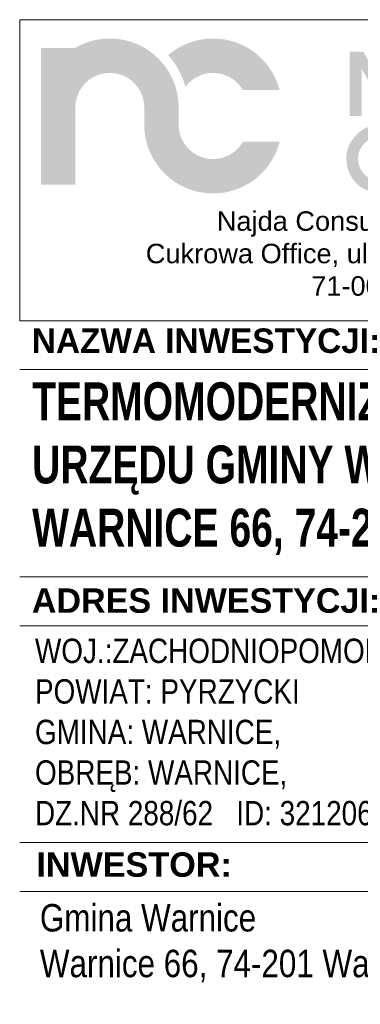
# Model space of a CAD drawing. Header units: millimetres. Extents: x 8949 to 18258, y -1077 to 30686.
# Tile 64 of 89: x 15096 to 15236, y 21392 to 21796. Entities that reach past the tile are written whole.
import ezdxf

# ---------------------------------------------------------------- set-up
doc = ezdxf.new("R2010")
doc.units = ezdxf.units.MM
doc.set_wipeout_variables(frame=1)
doc.layers.add('0A_OCIEPLENIE', color=30, linetype='Continuous', lineweight=9)
doc.layers.add('0A_TABELKA', color=7, linetype='Continuous', lineweight=0)
doc.styles.add('Arial', font='arial.ttf')

# ---------------------------------------------------------------- blocks, each defined once
blk = doc.blocks.new('G$C46E6ED60')
at = {"true_color": 0x142354}
for points in [[(209.9, 38.9), (206.4, 39), (202.8, 39.4), (199.4, 39.9), (196, 40.8), (192.7, 41.8), (189.5, 43), (186.4, 44.4), (183.5, 46), (180.6, 47.8), (177.9, 49.8), (175.3, 52), (172.8, 54.3), (170.5, 56.7), (168.4, 59.3), (166.4, 62), (164.6, 64.9), (163, 67.9), (161.6, 70.9), (160.4, 74.1), (159.3, 77.4), (158.5, 80.8), (157.9, 84.2), (157.6, 87.8), (157.5, 91.4), (157.5, 117.6), (157.5, 117.6), (157.5, 117.9), (157.5, 118.1), (157.5, 118.3), (157.5, 118.5), (157.5, 118.7), (157.5, 118.9), (157.4, 119.2), (157.4, 119.4), (157.4, 119.6), (157.4, 119.8), (157.4, 120), (157.4, 120.2), (157.4, 120.4), (157.4, 120.7), (157.4, 120.9), (157.4, 121.1), (157.4, 121.3), (157.4, 121.5), (157.4, 121.7), (157.4, 121.9), (157.4, 122.2), (157.4, 122.4), (157.3, 122.6), (157.3, 122.8), (157.3, 122.9), (157.3, 123), (157.3, 123), (157.3, 123.1), (157.3, 123.2), (157.3, 123.3), (157.3, 123.4), (157.3, 123.5), (157.3, 123.5), (157.3, 123.6), (157.3, 123.7), (157.3, 123.8), (157.3, 123.9), (157.3, 123.9), (157.2, 124), (157.2, 124.1), (157.2, 124.2), (157.2, 124.3), (157.2, 124.3), (157.2, 124.4), (157.2, 124.5), (157.2, 124.6), (157.2, 124.7), (157.2, 124.8), (157.2, 124.9), (157.2, 125), (157.2, 125.1), (157.2, 125.3), (157.1, 125.4), (157.1, 125.5), (157.1, 125.7), (157.1, 125.8), (157.1, 125.9), (157.1, 126.1), (157.1, 126.2), (157.1, 126.3), (157.1, 126.5), (157.1, 126.6), (157.1, 126.7), (157, 126.8), (157, 127), (157, 127.1), (157, 127.2), (157, 127.4), (157, 127.5), (157, 127.6), (157, 127.8), (157, 127.9), (156.9, 128), (156.9, 128.1), (156.9, 128.2), (156.9, 128.3), (156.9, 128.4), (156.9, 128.5), (156.9, 128.6), (156.9, 128.7), (156.9, 128.8), (156.8, 128.9), (156.8, 129), (156.8, 129.1), (156.8, 129.2), (156.8, 129.3), (156.8, 129.4), (156.8, 129.5), (156.8, 129.6), (156.8, 129.6), (156.7, 129.7), (156.7, 129.8), (156.7, 129.9), (156.7, 130), (156.7, 130.1), (156.7, 130.2), (156.7, 130.3), (156.7, 130.5), (156.6, 130.6), (156.6, 130.7), (156.6, 130.8), (156.6, 130.9), (156.6, 131), (156.6, 131.1), (156.6, 131.2), (156.5, 131.4), (156.5, 131.5), (156.5, 131.6), (156.5, 131.7), (156.5, 131.8), (156.5, 131.9), (156.5, 132), (156.4, 132.1), (156.4, 132.2), (156.4, 132.4), (156.4, 132.5), (156.4, 132.6), (156.4, 132.7), (156.4, 132.8), (156.3, 132.9), (156.3, 133), (156.3, 133.1), (156.3, 133.2), (156.3, 133.3), (156.3, 133.4), (156.2, 133.5), (156.2, 133.6), (156.2, 133.7), (156.2, 133.9), (156.2, 134), (156.2, 134.1), (156.1, 134.2), (156.1, 134.3), (156.1, 134.4), (156.1, 134.5), (156.1, 134.6), (156.1, 134.7), (156, 134.8), (156, 134.9), (156, 135), (156, 135.1), (156, 135.2), (155.9, 135.3), (155.9, 135.4), (155.9, 135.5), (155.9, 135.6), (155.9, 135.7), (155.9, 135.8), (155.8, 135.9), (155.8, 136), (155.8, 136.1), (155.8, 136.2), (155.8, 136.3), (155.8, 136.4), (155.7, 136.5), (155.7, 136.6), (155.7, 136.7), (155.7, 136.8), (155.7, 136.9), (155.6, 137), (155.6, 137.1), (155.6, 137.2), (155.6, 137.3), (155.6, 137.4), (155.6, 137.5), (155.5, 137.6), (155.5, 137.7), (155.5, 137.8), (155.5, 137.9), (155.5, 138), (155.4, 138.1), (155.4, 138.3), (155.4, 138.4), (155.4, 138.5), (155.3, 138.6), (155.3, 138.7), (155.3, 138.8), (155.3, 138.9), (155.2, 139), (155.2, 139.2), (155.2, 139.3), (155.2, 139.4), (155.2, 139.5), (155.1, 139.6), (155.1, 139.7), (155.1, 139.8), (155.1, 139.9), (155, 140), (155, 140.2), (155, 140.3), (155, 140.4), (154.9, 140.5), (154.9, 140.6), (154.9, 140.7), (154.9, 140.8), (154.9, 140.8), (154.8, 140.9), (154.8, 141), (154.8, 141.1), (154.8, 141.2), (154.8, 141.3), (154.7, 141.4), (154.7, 141.5), (154.7, 141.6), (154.7, 141.6), (154.7, 141.7), (154.6, 141.8), (154.6, 141.9), (154.6, 142), (154.6, 142.1), (154.5, 142.2), (154.5, 142.3), (154.5, 142.4), (154.5, 142.4), (154.5, 142.5), (154.4, 142.6), (154.4, 142.7), (154.4, 142.9), (154.4, 143), (154.3, 143.1), (154.3, 143.2), (154.3, 143.3), (154.2, 143.4), (154.2, 143.6), (154.2, 143.7), (154.1, 143.8), (154.1, 143.9), (154.1, 144), (154.1, 144.1), (154, 144.2), (154, 144.4), (154, 144.5), (153.9, 144.6), (153.9, 144.7), (153.9, 144.8), (153.8, 144.9), (153.8, 145.1), (153.8, 145.2), (153.7, 145.3), (153.7, 145.4), (153.7, 145.5), (153.7, 145.6), (153.7, 145.6), (153.6, 145.7), (153.6, 145.8), (153.6, 145.9), (153.6, 146), (153.5, 146), (153.5, 146.1), (153.5, 146.2), (153.5, 146.3), (153.4, 146.4), (153.4, 146.4), (153.4, 146.5), (153.4, 146.6), (153.4, 146.7), (153.3, 146.8), (153.3, 146.8), (153.3, 146.9), (153.3, 147), (153.2, 147.1), (153.2, 147.2), (153.2, 147.2), (153.2, 147.3), (153.1, 147.4), (153.1, 147.6), (153.1, 147.7), (153, 147.8), (153, 147.9), (153, 148), (152.9, 148.2), (152.9, 148.3), (152.8, 148.4), (152.8, 148.5), (152.8, 148.6), (152.7, 148.8), (152.7, 148.9), (152.7, 149), (152.6, 149.1), (152.6, 149.2), (152.5, 149.4), (152.5, 149.5), (152.5, 149.6), (152.4, 149.7), (152.4, 149.8), (152.4, 150), (152.3, 150.1), (152.3, 150.2), (152.3, 150.3), (152.2, 150.3), (152.2, 150.4), (152.2, 150.5), (152.2, 150.6), (152.1, 150.6), (152.1, 150.7), (152.1, 150.8), (152.1, 150.8), (152, 150.9), (152, 151), (152, 151), (152, 151.1), (152, 151.2), (151.9, 151.2), (151.9, 151.3), (151.9, 151.4), (151.9, 151.5), (151.8, 151.5), (151.8, 151.6), (151.8, 151.7), (151.8, 151.7), (151.7, 151.8), (151.7, 151.9), (151.7, 152), (151.6, 152.1), (151.6, 152.3), (151.5, 152.4), (151.5, 152.5), (151.4, 152.6), (151.4, 152.8), (151.4, 152.9), (151.3, 153), (151.3, 153.1), (151.2, 153.3), (151.2, 153.4), (151.1, 153.5), (151.1, 153.6), (151, 153.8), (151, 153.9), (150.9, 154), (150.9, 154.2), (150.9, 154.3), (150.8, 154.4), (150.8, 154.5), (150.7, 154.7), (150.7, 154.8), (150.6, 154.9), (150.6, 155), (150.6, 155), (150.6, 155.1), (150.5, 155.1), (150.5, 155.2), (150.5, 155.2), (150.5, 155.3), (150.4, 155.3), (150.4, 155.4), (150.4, 155.5), (150.4, 155.5), (150.4, 155.6), (150.3, 155.6), (150.3, 155.7), (150.3, 155.7), (150.3, 155.8), (150.3, 155.8), (150.2, 155.9), (150.2, 156), (150.2, 156), (150.2, 156.1), (150.1, 156.1), (150.1, 156.2), (150.1, 156.2), (150, 156.4), (150, 156.5), (149.9, 156.6), (149.9, 156.8), (149.8, 156.9), (149.8, 157.1), (149.7, 157.2), (149.7, 157.3), (149.6, 157.5), (149.5, 157.6), (149.5, 157.7), (149.4, 157.9), (149.4, 158), (149.3, 158.1), (149.3, 158.3), (149.2, 158.4), (149.2, 158.5), (149.1, 158.7), (149, 158.8), (149, 159), (148.9, 159.1), (148.9, 159.2), (148.8, 159.4), (148.8, 159.5), (148.7, 159.5), (148.7, 159.6), (148.7, 159.6), (148.7, 159.6), (148.7, 159.7), (148.7, 159.7), (148.6, 159.7), (148.6, 159.8), (148.6, 159.8), (148.6, 159.8), (148.6, 159.9), (148.6, 159.9), (148.5, 160), (148.5, 160), (148.5, 160), (148.5, 160.1), (148.5, 160.1), (148.5, 160.1), (148.4, 160.2), (148.4, 160.2), (148.4, 160.2), (148.4, 160.3), (148.4, 160.3), (148.4, 160.3), (147.1, 163), (145.8, 165.6), (144.5, 168.2), (143, 170.8), (141.5, 173.2), (139.9, 175.7), (138.3, 178.1), (136.6, 180.4), (134.8, 182.7), (133, 185), (131.1, 187.2), (129.1, 189.3), (127.1, 191.4), (125, 193.5), (122.9, 195.4), (120.7, 197.4), (118.5, 199.2), (116.2, 201), (113.9, 202.7), (111.5, 204.4), (109.1, 206), (106.6, 207.6), (104.1, 209), (101.5, 210.4), (101.5, 210.5), (101.4, 210.5), (101.4, 210.5), (101.4, 210.5), (101.4, 210.5), (101.3, 210.5), (101.3, 210.5), (101.3, 210.5), (101.3, 210.6), (101.2, 210.6), (101.2, 210.6), (101.2, 210.6), (101.2, 210.6), (101.1, 210.6), (101.1, 210.6), (101.1, 210.7), (101.1, 210.7), (101, 210.7), (101, 210.7), (101, 210.7), (101, 210.7), (100.9, 210.7), (100.9, 210.7), (100.9, 210.8), (100.7, 210.8), (100.5, 210.9), (100.4, 211), (100.2, 211.1), (100, 211.2), (99.9, 211.3), (99.7, 211.4), (99.5, 211.5), (99.3, 211.5), (99.2, 211.6), (99, 211.7), (98.8, 211.8), (98.7, 211.9), (98.5, 212), (98.3, 212.1), (98.2, 212.1), (98, 212.2), (97.8, 212.3), (97.6, 212.4), (97.5, 212.5), (97.3, 212.5), (97.1, 212.6), (97, 212.7), (96.8, 212.8), (96.7, 212.8), (96.7, 212.8), (96.6, 212.9), (96.6, 212.9), (96.5, 212.9), (96.5, 212.9), (96.5, 212.9), (96.4, 213), (96.4, 213), (96.3, 213), (96.3, 213), (96.2, 213), (96.2, 213.1), (96.1, 213.1), (96.1, 213.1), (96, 213.1), (96, 213.1), (95.9, 213.2), (95.9, 213.2), (95.9, 213.2), (95.8, 213.2), (95.8, 213.2), (95.7, 213.3), (95.7, 213.3), (95.5, 213.4), (95.4, 213.4), (95.2, 213.5), (95.1, 213.6), (94.9, 213.6), (94.7, 213.7), (94.6, 213.8), (94.4, 213.8), (94.3, 213.9), (94.1, 214), (94, 214), (93.8, 214.1), (93.6, 214.2), (93.5, 214.2), (93.3, 214.3), (93.2, 214.4), (93, 214.4), (92.9, 214.5), (92.7, 214.6), (92.5, 214.6), (92.4, 214.7), (92.2, 214.8), (92.1, 214.8), (91.9, 214.9), (91.9, 214.9), (91.8, 215), (91.7, 215), (91.7, 215), (91.6, 215), (91.6, 215), (91.5, 215.1), (91.4, 215.1), (91.4, 215.1), (91.3, 215.1), (91.3, 215.2), (91.2, 215.2), (91.1, 215.2), (91.1, 215.2), (91, 215.3), (91, 215.3), (90.9, 215.3), (90.9, 215.3), (90.8, 215.4), (90.7, 215.4), (90.7, 215.4), (90.6, 215.4), (90.6, 215.4), (90.5, 215.5), (90.3, 215.5), (90.2, 215.6), (90.1, 215.6), (89.9, 215.7), (89.8, 215.7), (89.6, 215.8), (89.5, 215.9), (89.3, 215.9), (89.2, 216), (89, 216), (88.9, 216.1), (88.7, 216.1), (88.6, 216.2), (88.4, 216.2), (88.3, 216.3), (88.1, 216.4), (88, 216.4), (87.8, 216.5), (87.7, 216.5), (87.5, 216.6), (87.4, 216.6), (87.2, 216.7), (87.1, 216.7), (86.9, 216.8), (86.9, 216.8), (86.8, 216.8), (86.7, 216.8), (86.7, 216.9), (86.6, 216.9), (86.5, 216.9), (86.5, 216.9), (86.4, 217), (86.3, 217), (86.2, 217), (86.2, 217), (86.1, 217.1), (86, 217.1), (86, 217.1), (85.9, 217.1), (85.8, 217.2), (85.8, 217.2), (85.7, 217.2), (85.6, 217.2), (85.5, 217.2), (85.5, 217.3), (85.4, 217.3), (85.3, 217.3), (85.3, 217.3), (85.1, 217.4), (85, 217.4), (84.8, 217.5), (84.7, 217.5), (84.6, 217.6), (84.4, 217.6), (84.3, 217.7), (84.1, 217.7), (84, 217.8), (83.8, 217.8), (83.7, 217.8), (83.6, 217.9), (83.4, 217.9), (83.3, 218), (83.1, 218), (83, 218.1), (82.8, 218.1), (82.7, 218.1), (82.5, 218.2), (82.4, 218.2), (82.3, 218.3), (82.1, 218.3), (82, 218.4), (81.8, 218.4), (81.8, 218.4), (81.7, 218.5), (81.6, 218.5), (81.5, 218.5), (81.4, 218.5), (81.4, 218.5), (81.3, 218.6), (81.2, 218.6), (81.1, 218.6), (81.1, 218.6), (81, 218.6), (80.9, 218.7), (80.8, 218.7), (80.8, 218.7), (80.7, 218.7), (80.6, 218.8), (80.5, 218.8), (80.4, 218.8), (80.4, 218.8), (80.3, 218.8), (80.2, 218.9), (80.1, 218.9), (80.1, 218.9), (80, 218.9), (79.8, 219), (79.7, 219), (79.6, 219), (79.4, 219.1), (79.3, 219.1), (79.1, 219.1), (79, 219.2), (78.9, 219.2), (78.7, 219.3), (78.6, 219.3), (78.4, 219.3), (78.3, 219.4), (78.2, 219.4), (78, 219.4), (77.9, 219.5), (77.7, 219.5), (77.6, 219.5), (77.5, 219.6), (77.3, 219.6), (77.2, 219.6), (77, 219.7), (76.9, 219.7), (76.7, 219.7), (76.6, 219.8), (76.5, 219.8), (76.4, 219.8), (76.4, 219.8), (76.3, 219.9), (76.2, 219.9), (76.1, 219.9), (76, 219.9), (75.9, 219.9), (75.9, 220), (75.8, 220), (75.7, 220), (75.6, 220), (75.5, 220), (75.4, 220), (75.4, 220.1), (75.3, 220.1), (75.2, 220.1), (75.1, 220.1), (75, 220.1), (75, 220.2), (74.9, 220.2), (74.8, 220.2), (74.7, 220.2), (74.6, 220.2), (74.5, 220.3), (74.3, 220.3), (74.2, 220.3), (74.1, 220.3), (73.9, 220.4), (73.8, 220.4), (73.6, 220.4), (73.5, 220.5), (73.4, 220.5), (73.2, 220.5), (73.1, 220.5), (72.9, 220.6), (72.8, 220.6), (72.7, 220.6), (72.5, 220.7), (72.4, 220.7), (72.2, 220.7), (72.1, 220.7), (72, 220.8), (71.8, 220.8), (71.7, 220.8), (71.5, 220.8), (71.4, 220.9), (71.2, 220.9), (71.2, 220.9), (71.1, 220.9), (71, 220.9), (70.9, 220.9), (70.8, 221), (70.7, 221), (70.6, 221), (70.6, 221), (70.5, 221), (70.4, 221), (70.3, 221.1), (70.2, 221.1), (70.1, 221.1), (70, 221.1), (70, 221.1), (69.9, 221.1), (69.8, 221.1), (69.7, 221.2), (69.6, 221.2), (69.5, 221.2), (69.4, 221.2), (69.4, 221.2), (69.3, 221.2), (69.2, 221.3), (69, 221.3), (68.9, 221.3), (68.8, 221.3), (68.6, 221.3), (68.5, 221.4), (68.3, 221.4), (68.2, 221.4), (68, 221.4), (67.9, 221.4), (67.7, 221.5), (67.6, 221.5), (67.5, 221.5), (67.3, 221.5), (67.2, 221.5), (67, 221.6), (66.9, 221.6), (66.7, 221.6), (66.6, 221.6), (66.4, 221.6), (66.3, 221.7), (66.2, 221.7), (66, 221.7), (65.9, 221.7), (65.7, 221.7), (65.6, 221.7), (65.6, 221.8), (65.5, 221.8), (65.4, 221.8), (65.3, 221.8), (65.2, 221.8), (65.1, 221.8), (65, 221.8), (65, 221.8), (64.9, 221.8), (64.8, 221.9), (64.7, 221.9), (64.6, 221.9), (64.5, 221.9), (64.5, 221.9), (64.4, 221.9), (64.3, 221.9), (64.2, 221.9), (64.1, 221.9), (64, 221.9), (63.9, 222), (63.9, 222), (63.8, 222), (63.7, 222), (63.5, 222), (63.4, 222), (63.2, 222), (63.1, 222.1), (62.9, 222.1), (62.7, 222.1), (62.6, 222.1), (62.4, 222.1), (62.3, 222.1), (62.1, 222.1), (62, 222.1), (61.8, 222.2), (61.6, 222.2), (61.5, 222.2), (61.3, 222.2), (61.2, 222.2), (61, 222.2), (60.8, 222.2), (60.7, 222.2), (60.5, 222.3), (60.4, 222.3), (60.2, 222.3), (60, 222.3), (59.9, 222.3), (59.8, 222.3), (59.7, 222.3), (59.7, 222.3), (59.6, 222.3), (59.5, 222.3), (59.4, 222.3), (59.4, 222.3), (59.3, 222.3), (59.2, 222.4), (59.2, 222.4), (59.1, 222.4), (59, 222.4), (58.9, 222.4), (58.9, 222.4), (58.8, 222.4), (58.7, 222.4), (58.6, 222.4), (58.6, 222.4), (58.5, 222.4), (58.4, 222.4), (58.3, 222.4), (58.3, 222.4), (58.2, 222.4), (58.1, 222.4), (57.9, 222.5), (57.6, 222.5), (57.4, 222.5), (57.2, 222.5), (56.9, 222.5), (56.7, 222.5), (56.5, 222.5), (56.2, 222.5), (56, 222.5), (55.8, 222.5), (55.5, 222.5), (55.3, 222.5), (55.1, 222.6), (54.8, 222.6), (54.6, 222.6), (54.4, 222.6), (54.1, 222.6), (53.9, 222.6), (53.7, 222.6), (53.4, 222.6), (53.2, 222.6), (53, 222.6), (52.7, 222.6), (52.5, 222.6), (50.1, 222.6), (47.7, 222.5), (45.3, 222.3), (42.9, 222.2), (40.6, 221.9), (38.2, 221.6), (35.9, 221.3), (33.6, 220.9), (31.3, 220.4), (29, 219.9), (26.8, 219.4), (24.5, 218.8), (22.3, 218.2), (20.1, 217.5), (18, 216.8), (15.8, 216), (13.7, 215.2), (11.6, 214.3), (9.5, 213.4), (7.4, 212.4), (5.4, 211.4), (3.4, 210.4), (1.4, 209.3), (-0.6, 208.2), (-52.5, 208.2), (-52.5, 117.9), (-52.5, 117.9), (-52.5, 117.8), (-52.5, 117.8), (-52.5, 117.8), (-52.5, 117.8), (-52.5, 117.8), (-52.5, 117.8), (-52.5, 117.8), (-52.5, 117.8), (-52.5, 117.8), (-52.5, 117.8), (-52.5, 117.7), (-52.5, 117.7), (-52.5, 117.7), (-52.5, 117.7), (-52.5, 117.7), (-52.5, 117.7), (-52.5, 117.7), (-52.5, 117.7), (-52.5, 117.7), (-52.5, 117.6), (-52.5, 117.6), (-52.5, 117.6), (-52.5, 117.6), (-52.5, 117.6), (-52.5, 0), (0, 0), (0, 117.7), (0.1, 121.3), (0.5, 124.9), (1.1, 128.3), (1.9, 131.7), (2.9, 134.9), (4.2, 138.1), (5.6, 141.2), (7.2, 144.2), (9, 147), (11, 149.7), (13.1, 152.3), (15.4, 154.8), (17.9, 157.1), (20.4, 159.2), (23.2, 161.2), (26, 163), (29, 164.6), (32.1, 166), (35.3, 167.2), (38.5, 168.2), (41.9, 169), (45.4, 169.6), (48.9, 170), (52.5, 170.1), (52.7, 170.1), (52.9, 170.1), (53.2, 170.1), (53.4, 170.1), (53.6, 170.1), (53.8, 170.1), (54.1, 170.1), (54.3, 170.1), (54.5, 170.1), (54.7, 170.1), (55, 170), (55.2, 170), (55.4, 170), (55.6, 170), (55.9, 170), (56.1, 170), (56.3, 170), (56.5, 169.9), (56.7, 169.9), (57, 169.9), (57.2, 169.9), (57.4, 169.9), (57.6, 169.9), (57.8, 169.8), (60.7, 169.5), (63.4, 169), (66.1, 168.3), (68.8, 167.5), (71.4, 166.6), (73.9, 165.5), (76.4, 164.4), (78.7, 163.1), (81.1, 161.6), (83.3, 160.1), (85.4, 158.5), (87.5, 156.7), (89.4, 154.9), (91.3, 152.9), (93.1, 150.9), (94.7, 148.7), (96.3, 146.5), (97.7, 144.2), (99, 141.8), (100.2, 139.4), (101.3, 136.9), (102.2, 134.3), (103, 131.6), (103.7, 128.9), (103.7, 128.9), (103.7, 128.9), (103.7, 128.8), (103.7, 128.8), (103.8, 128.8), (103.8, 128.8), (103.8, 128.7), (103.8, 128.7), (103.8, 128.7), (103.8, 128.6), (103.8, 128.6), (103.8, 128.6), (103.8, 128.5), (103.8, 128.5), (103.8, 128.5), (103.8, 128.5), (103.8, 128.4), (103.9, 128.4), (103.9, 128.4), (103.9, 128.3), (103.9, 128.3), (103.9, 128.3), (103.9, 128.2), (103.9, 128.2), (103.9, 128.1), (104, 127.9), (104, 127.8), (104, 127.6), (104, 127.5), (104.1, 127.3), (104.1, 127.2), (104.1, 127), (104.1, 126.9), (104.2, 126.7), (104.2, 126.6), (104.2, 126.4), (104.2, 126.2), (104.3, 126.1), (104.3, 125.9), (104.3, 125.8), (104.3, 125.6), (104.3, 125.5), (104.4, 125.3), (104.4, 125.2), (104.4, 125), (104.4, 124.9), (104.4, 124.7), (104.5, 124.6), (104.5, 124.5), (104.5, 124.4), (104.5, 124.4), (104.5, 124.3), (104.5, 124.2), (104.5, 124.2), (104.5, 124.1), (104.5, 124), (104.6, 124), (104.6, 123.9), (104.6, 123.9), (104.6, 123.8), (104.6, 123.7), (104.6, 123.7), (104.6, 123.6), (104.6, 123.5), (104.6, 123.5), (104.6, 123.4), (104.7, 123.3), (104.7, 123.3), (104.7, 123.2), (104.7, 123.1), (104.7, 123.1), (104.7, 123), (104.7, 122.9), (104.7, 122.8), (104.7, 122.6), (104.7, 122.5), (104.7, 122.4), (104.8, 122.3), (104.8, 122.2), (104.8, 122), (104.8, 121.9), (104.8, 121.8), (104.8, 121.7), (104.8, 121.5), (104.8, 121.4), (104.8, 121.3), (104.8, 121.2), (104.8, 121), (104.8, 120.9), (104.8, 120.8), (104.8, 120.7), (104.8, 120.6), (104.8, 120.4), (104.8, 120.3), (104.8, 120.2), (104.9, 120.1), (104.9, 120), (104.9, 119.9), (104.9, 119.8), (104.9, 119.7), (104.9, 119.6), (104.9, 119.5), (104.9, 119.4), (104.9, 119.2), (104.9, 119.1), (104.9, 119), (104.9, 118.9), (104.9, 118.8), (104.9, 118.7), (104.9, 118.6), (104.9, 118.5), (104.9, 118.4), (105, 118.3), (105, 118.2), (105, 118.1), (105, 118), (105, 117.9), (105, 117.8), (105, 117.7), (105, 117.6), (105, 91.4), (105.2, 84.2), (105.9, 77.1), (107.1, 70.2), (108.7, 63.5), (110.8, 56.9), (113.2, 50.5), (116.1, 44.3), (119.3, 38.4), (122.9, 32.7), (126.8, 27.2), (131.1, 22), (135.7, 17.1), (140.6, 12.5), (145.8, 8.3), (151.3, 4.3), (157, 0.7), (162.9, -2.5), (169.1, -5.4), (175.5, -7.8), (182, -9.9), (188.8, -11.5), (195.7, -12.6), (202.8, -13.4), (209.9, -13.6), (216, -13.4), (222, -12.9), (227.9, -12.1), (233.7, -10.9), (239.3, -9.4), (244.8, -7.7), (250.2, -5.6), (255.5, -3.3), (260.5, -0.6), (265.5, 2.3), (270.2, 5.4), (274.8, 8.8), (279.1, 12.4), (283.3, 16.3), (287.2, 20.3), (290.9, 24.6), (294.4, 29.1), (297.7, 33.7), (300.7, 38.6), (303.4, 43.6), (305.9, 48.7), (308.1, 54.1), (310, 59.5), (311.6, 65.1), (255.4, 65.1), (254.2, 63.2), (252.9, 61.3), (251.6, 59.5), (250.2, 57.7), (248.7, 56), (247.2, 54.4), (245.5, 52.8), (243.9, 51.4), (242.1, 49.9), (240.3, 48.6), (238.5, 47.3), (236.5, 46.1), (234.6, 45), (232.5, 44), (230.5, 43.1), (228.3, 42.2), (226.2, 41.4), (224, 40.8), (221.7, 40.2), (219.4, 39.7), (217.1, 39.4), (214.7, 39.1), (212.4, 38.9)], [(413.4, 41.4), (413.4, 42.8), (413.5, 44.2), (413.6, 45.5), (413.7, 46.9), (413.9, 48.3), (414.2, 49.6), (414.5, 51), (414.8, 52.3), (415.2, 53.6), (415.6, 54.9), (416, 56.3), (416.6, 57.6), (417.1, 58.9), (417.7, 60.2), (418.3, 61.5), (419, 62.8), (419.8, 64.1), (420.5, 65.4), (421.3, 66.6), (422.2, 67.9), (423.1, 69.2), (424.1, 70.4), (425.1, 71.7), (426.1, 72.9), (427.4, 74.4), (428.6, 75.7), (430, 77.1), (431.3, 78.3), (432.7, 79.5), (434.1, 80.6), (435.5, 81.7), (436.9, 82.7), (438.4, 83.6), (439.9, 84.5), (441.5, 85.4), (443, 86.1), (444.6, 86.8), (446.2, 87.5), (447.9, 88), (449.5, 88.6), (451.2, 89), (452.9, 89.4), (454.7, 89.8), (456.5, 90), (458.3, 90.2), (460.1, 90.4), (462, 90.5), (463.9, 90.5), (465, 90.5), (466.2, 90.5), (467.3, 90.4), (468.5, 90.3), (469.6, 90.2), (470.8, 90), (471.9, 89.9), (473, 89.7), (474.2, 89.4), (475.3, 89.2), (476.5, 88.9), (477.6, 88.6), (478.7, 88.2), (479.9, 87.9), (481, 87.5), (482.1, 87.1), (483.2, 86.6), (484.3, 86.1), (485.5, 85.6), (486.6, 85.1), (487.7, 84.5), (488.8, 84), (489.9, 83.3), (491, 82.7), (492.2, 82), (493.4, 81.2), (494.6, 80.5), (495.7, 79.7), (496.7, 78.9), (497.8, 78.1), (498.8, 77.2), (499.7, 76.4), (500.7, 75.5), (501.6, 74.6), (502.4, 73.7), (503.2, 72.8), (504, 71.9), (504.8, 71), (505.5, 70), (506.1, 69), (506.8, 68.1), (507.4, 67.1), (507.9, 66), (508.5, 65), (509, 64), (509.4, 62.9), (509.8, 61.8), (510.2, 60.7), (489.7, 60.7), (489.2, 61.2), (488.7, 61.7), (488.2, 62.2), (487.8, 62.7), (487.3, 63.2), (486.8, 63.6), (486.3, 64.1), (485.8, 64.5), (485.3, 64.9), (484.8, 65.3), (484.3, 65.7), (483.8, 66.1), (483.3, 66.5), (482.7, 66.9), (482.2, 67.2), (481.7, 67.6), (481.2, 67.9), (480.7, 68.2), (480.1, 68.5), (479.6, 68.8), (479.1, 69.1), (478.5, 69.4), (478, 69.7), (477.4, 69.9), (476.9, 70.2), (476.3, 70.4), (475.8, 70.6), (475.2, 70.8), (474.7, 71), (474.1, 71.2), (473.6, 71.4), (473, 71.6), (472.5, 71.7), (471.9, 71.9), (471.4, 72), (470.8, 72.2), (470.3, 72.3), (469.7, 72.4), (469.2, 72.5), (468.6, 72.6), (468, 72.7), (467.5, 72.7), (466.9, 72.8), (466.4, 72.8), (465.8, 72.9), (465.2, 72.9), (464.7, 72.9), (464.1, 72.9), (463, 72.9), (461.9, 72.8), (460.9, 72.8), (459.8, 72.6), (458.8, 72.5), (457.8, 72.3), (456.7, 72.1), (455.7, 71.8), (454.7, 71.5), (453.7, 71.2), (452.8, 70.8), (451.8, 70.4), (450.9, 70), (449.9, 69.5), (449, 69), (448.1, 68.5), (447.2, 67.9), (446.3, 67.3), (445.4, 66.6), (444.5, 66), (443.6, 65.3), (442.8, 64.5), (442, 63.7), (441.1, 62.9), (440.3, 62.1), (439.6, 61.2), (438.8, 60.4), (438.1, 59.5), (437.4, 58.6), (436.8, 57.7), (436.2, 56.8), (435.6, 55.9), (435.1, 55), (434.6, 54.1), (434.2, 53.1), (433.7, 52.2), (433.3, 51.2), (433, 50.2), (432.6, 49.2), (432.4, 48.2), (432.1, 47.2), (431.9, 46.2), (431.7, 45.2), (431.5, 44.1), (431.4, 43.1), (431.3, 42), (431.3, 40.9), (431.3, 39.9), (431.3, 38.6), (431.3, 37.4), (431.4, 36.2), (431.5, 35.1), (431.7, 33.9), (431.9, 32.8), (432.1, 31.6), (432.4, 30.5), (432.7, 29.5), (433, 28.4), (433.4, 27.3), (433.8, 26.3), (434.2, 25.3), (434.7, 24.3), (435.2, 23.3), (435.7, 22.3), (436.3, 21.4), (436.9, 20.5), (437.6, 19.6), (438.3, 18.7), (439, 17.8), (439.7, 16.9), (440.5, 16.1), (441.3, 15.3), (442.1, 14.5), (442.9, 13.8), (443.8, 13.1), (444.6, 12.4), (445.5, 11.8), (446.3, 11.2), (447.2, 10.7), (448.1, 10.1), (449, 9.6), (449.9, 9.2), (450.9, 8.7), (451.8, 8.3), (452.7, 8), (453.7, 7.6), (454.7, 7.3), (455.7, 7), (456.7, 6.8), (457.7, 6.6), (458.8, 6.4), (459.8, 6.3), (460.9, 6.2), (461.9, 6.1), (463, 6), (464.1, 6), (465.3, 6), (466.4, 6.1), (467.6, 6.2), (468.7, 6.3), (469.8, 6.5), (470.9, 6.7), (472, 7), (473.1, 7.3), (474.1, 7.6), (475.2, 8), (476.2, 8.4), (477.2, 8.9), (478.2, 9.4), (479.2, 9.9), (480.2, 10.5), (481.2, 11.1), (482.1, 11.7), (483.1, 12.4), (484, 13.1), (484.9, 13.9), (485.8, 14.7), (486.7, 15.6), (487.6, 16.5), (488.5, 17.4), (509.7, 17.4), (509.1, 16.2), (508.5, 14.9), (507.9, 13.7), (507.2, 12.6), (506.6, 11.4), (505.8, 10.3), (505.1, 9.2), (504.3, 8.2), (503.5, 7.1), (502.7, 6.1), (501.8, 5.1), (500.9, 4.2), (500, 3.2), (499.1, 2.3), (498.1, 1.4), (497.1, 0.6), (496, -0.3), (495, -1.1), (493.9, -1.9), (492.8, -2.6), (491.6, -3.3), (490.4, -4.1), (489.2, -4.7), (488, -5.4), (486.9, -5.9), (485.9, -6.4), (484.9, -6.8), (483.9, -7.3), (482.8, -7.7), (481.8, -8.1), (480.7, -8.5), (479.7, -8.8), (478.6, -9.2), (477.5, -9.5), (476.5, -9.8), (475.4, -10.1), (474.3, -10.3), (473.2, -10.5), (472.1, -10.7), (471, -10.9), (469.9, -11.1), (468.8, -11.2), (467.7, -11.3), (466.5, -11.4), (465.4, -11.5), (464.3, -11.6), (463.1, -11.6), (462, -11.6), (460.3, -11.6), (458.7, -11.5), (457, -11.4), (455.4, -11.2), (453.8, -11), (452.3, -10.7), (450.7, -10.4), (449.2, -10), (447.7, -9.6), (446.2, -9.1), (444.8, -8.6), (443.3, -8), (441.9, -7.4), (440.6, -6.7), (439.2, -6), (437.9, -5.3), (436.5, -4.4), (435.2, -3.6), (434, -2.7), (432.7, -1.7), (431.5, -0.7), (430.3, 0.4), (429.1, 1.5), (427.9, 2.7), (426.8, 4), (425.6, 5.3), (424.5, 6.6), (423.5, 7.9), (422.5, 9.3), (421.6, 10.8), (420.7, 12.2), (419.9, 13.7), (419.1, 15.2), (418.3, 16.7), (417.6, 18.3), (417, 19.9), (416.4, 21.5), (415.9, 23.2), (415.4, 24.9), (415, 26.6), (414.6, 28.4), (414.3, 30.1), (414, 31.9), (413.8, 33.8), (413.6, 35.7), (413.5, 37.6), (413.4, 39.5)]]:
    blk.add_hatch(color=179, dxfattribs=at).paths.add_polyline_path(points, is_closed=False)
at = {"true_color": 0x00adef}
blk.add_hatch(color=140, dxfattribs=at).paths.add_polyline_path([(209.9, 170.1), (212.4, 170), (214.7, 169.9), (217.1, 169.6), (219.4, 169.2), (221.7, 168.8), (224, 168.2), (226.2, 167.5), (228.3, 166.8), (230.5, 165.9), (232.5, 165), (234.6, 164), (236.5, 162.9), (238.4, 161.7), (240.3, 160.4), (242.1, 159), (243.9, 157.6), (245.5, 156.1), (247.2, 154.6), (248.7, 152.9), (250.2, 151.2), (251.6, 149.5), (252.9, 147.7), (254.2, 145.8), (255.4, 143.9), (311.6, 143.9), (310, 149.5), (308.1, 154.9), (305.9, 160.2), (303.4, 165.4), (300.7, 170.4), (297.7, 175.3), (294.4, 179.9), (290.9, 184.4), (287.2, 188.7), (283.3, 192.7), (279.1, 196.6), (274.8, 200.2), (270.2, 203.6), (265.5, 206.7), (260.5, 209.6), (255.5, 212.2), (250.2, 214.6), (244.8, 216.7), (239.3, 218.4), (233.7, 219.9), (227.9, 221.1), (222, 221.9), (216, 222.4), (209.9, 222.6), (206.7, 222.5), (203.5, 222.4), (200.3, 222.1), (197.1, 221.8), (193.9, 221.4), (190.8, 220.8), (187.7, 220.2), (184.7, 219.5), (181.7, 218.7), (178.7, 217.8), (175.8, 216.9), (172.9, 215.8), (170, 214.7), (167.2, 213.5), (164.4, 212.2), (161.7, 210.8), (159, 209.4), (156.3, 207.9), (153.7, 206.3), (151.2, 204.6), (148.7, 202.9), (146.3, 201), (143.9, 199.2), (141.6, 197.2), (143.1, 195.5), (144.6, 193.8), (146, 192), (147.4, 190.2), (148.8, 188.3), (150.1, 186.5), (151.5, 184.6), (152.7, 182.7), (154, 180.7), (155.2, 178.8), (156.3, 176.8), (157.5, 174.8), (158.5, 172.7), (159.6, 170.7), (160.6, 168.6), (161.6, 166.5), (162.5, 164.3), (163.4, 162.2), (164.2, 160), (165.1, 157.8), (165.8, 155.6), (166.5, 153.4), (167.2, 151.1), (167.9, 148.9), (169.1, 150.5), (170.4, 152), (171.7, 153.5), (173.1, 154.9), (174.6, 156.3), (176, 157.6), (177.6, 158.9), (179.2, 160.1), (180.8, 161.2), (182.5, 162.3), (184.2, 163.4), (186, 164.3), (187.8, 165.2), (189.7, 166), (191.6, 166.8), (193.5, 167.5), (195.4, 168.1), (197.4, 168.6), (199.5, 169), (201.5, 169.4), (203.6, 169.7), (205.7, 169.9), (207.8, 170.1)], is_closed=False)
at = {"true_color": 0x142354}
blk.add_hatch(color=179, dxfattribs=at).paths.add_polyline_path([(418.5, 202.5), (439.3, 202.5), (479.9, 130.3), (479.9, 202.5), (498, 202.5), (498, 104.5), (477.8, 104.5), (436.7, 176.1), (436.7, 104.5), (418.5, 104.5)])

msp = doc.modelspace()

# ---------------------------------------------------------------- linework, layer by layer
at = {"layer": '0A_TABELKA'}
msp.add_line((15095.7, 21796.3), (15417.45, 21796.3), dxfattribs=at)
msp.add_line((15095.7, 21796.3), (15417.45, 21796.3), dxfattribs=at)
msp.add_line((15095.7, 21796.3), (15417.45, 21796.3), dxfattribs=at)

# ---------------------------------------------------------------- block references
at = {"layer": '0A_OCIEPLENIE', "xscale": 0.2695, "yscale": 0.2695, "zscale": 0.2695}
msp.add_blockref('G$C46E6ED60', (15118.61, 21728.57), dxfattribs=at)

# ---------------------------------------------------------------- texts
at = {"layer": '0A_TABELKA', "insert": (14966.55, 21717.56), "char_height": 8, "width": 580.6161, "attachment_point": 1, "style": 'Arial'}
msp.add_mtext('\\pxqc;Najda Consulting sp. z o.o. sp. k\\PCukrowa Office, ul. E. Kwiatkowskiego 1/23,  \\P71-004 Szczecin', dxfattribs=at)

# ---------------------------------------------------------------- wipeouts: each hides what was drawn before it
msp.add_wipeout([(15095.7, 21024.24), (15095.7, 21672.63), (15417.45, 21672.63), (15417.45, 21024.24)]).dxf.layer = '0A_TABELKA'

# ---------------------------------------------------------------- next in the draw order: linework, layer by layer
at = {"layer": '0A_TABELKA'}
for p, q in [((15095.7, 21672.63), (15417.45, 21672.63)), ((15095.7, 21672.63), (15417.45, 21672.63)), ((15095.7, 21672.63), (15417.45, 21672.63)), ((15095.7, 21672.63), (15417.45, 21672.63)), ((15095.7, 21672.63), (15417.45, 21672.63)), ((15095.7, 21672.63), (15417.45, 21672.63)), ((15095.7, 21652.52), (15417.45, 21652.52)), ((15095.7, 21652.52), (15417.45, 21652.52)), ((15095.7, 21567.36), (15417.45, 21567.36)), ((15095.7, 21547.25), (15417.45, 21547.25)), ((15095.7, 21458.25), (15417.45, 21458.25)), ((15095.7, 21438.14), (15417.45, 21438.14))]:
    msp.add_line(p, q, dxfattribs=at)
msp.add_lwpolyline([(15095.7, 21796.3), (15417.45, 21796.3), (15417.45, 21672.63), (15095.7, 21672.63)], close=True, dxfattribs=at)

# ---------------------------------------------------------------- next in the draw order: texts
at = {"layer": '0A_TABELKA', "attachment_point": 1, "style": 'Arial'}
for s, insert, char_height, width in [('{\\W1;\\fArial|b1|i0|c238|p34;NAZWA INWESTYCJI: }', (15100.71, 21669.43), 10.0547, 398.9571), ('{\\fArial Narrow|b1|i0|c238|p34;\\H1.23077x;\\W0.9;TERMOMODERNIZACJA BUDYNKU \\PURZĘDU GMINY W WARNICACH \\PWARNICE 66, 74-201 WARNICE}', (15100.82, 21647.29), 12.65, 393.2745), ('{\\W1;\\fArial|b1|i0|c238|p34;ADRES INWESTYCJI: }', (15100.71, 21562.65), 10.0547, 424.3316), ('{\\fArial Narrow|b0|i0|c238|p34;WOJ.:ZACHODNIOPOMORSKIE, \\PPOWIAT: PYRZYCKI\\PGMINA: WARNICE, \\POBRĘB: WARNICE,\\PDZ.NR 288/62   ID: 321206_2.0006.288/62}', (15102, 21541.98), 10, 697.0338), ('{\\W1;\\fArial|b1|i0|c238|p34;INWESTOR: }', (15102.56, 21454.19), 10.0547, 29.0235), ('\\A1;{\\fArial Narrow|b0|i0|c238|p34;\\H1.03419x;Gmina Warnice \\PWarnice 66, 74-201 Warnice}', (15104.02, 21432.93), 10.89, 454.5638)]:
    msp.add_mtext(s, dxfattribs=dict(at, insert=insert, char_height=char_height, width=width))

doc.saveas('drawing.dxf')
